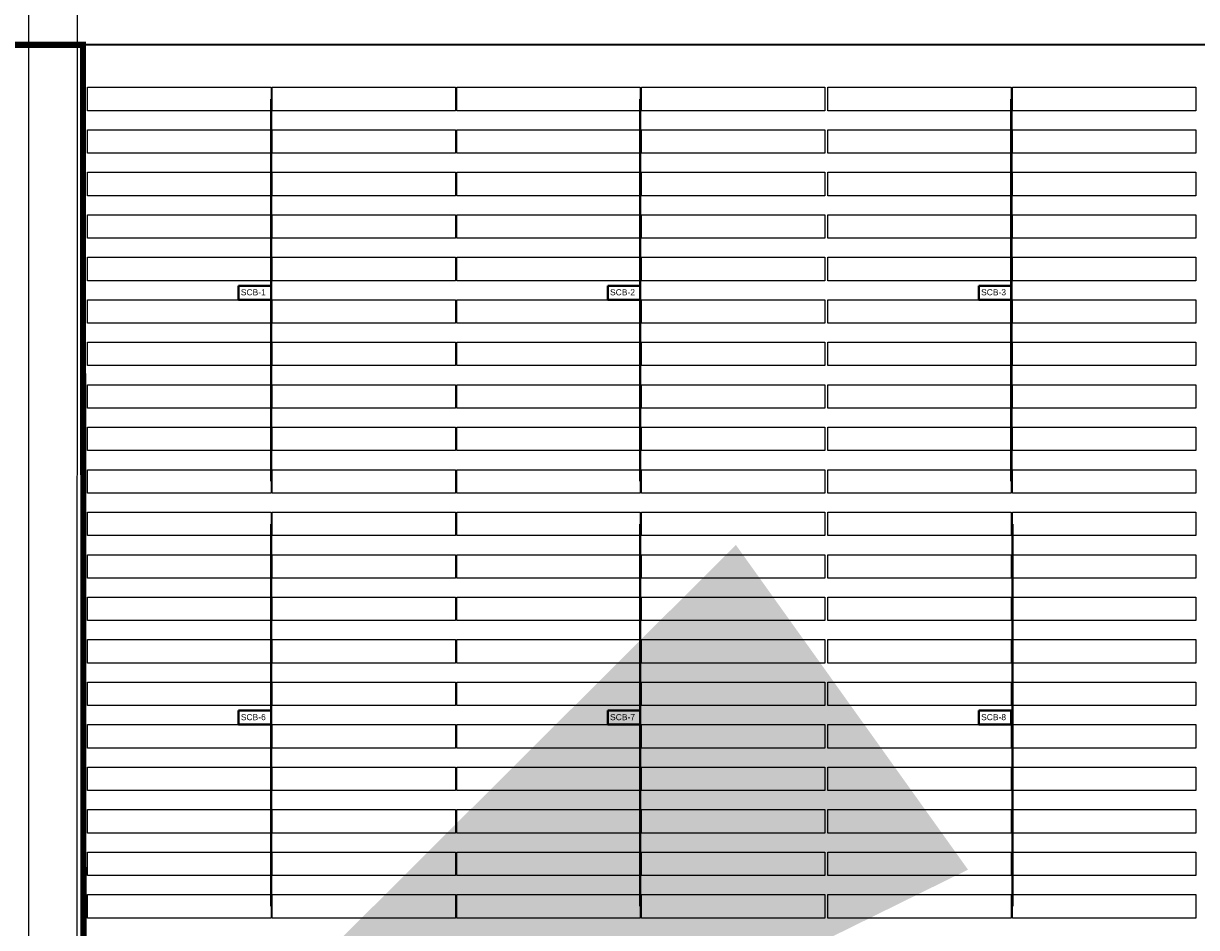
# Model space of a CAD drawing. Header units: inches. Extents: x 727810 to 1461440, y 2714588 to 5435005.
# Tile 131 of 233: x 728947 to 729140, y 2716175 to 2716323. Entities that reach past the tile are written whole.
import ezdxf

# ---------------------------------------------------------------- set-up
doc = ezdxf.new("R2010")
doc.units = ezdxf.units.IN
doc.header["$MEASUREMENT"] = 0
for name, color, linetype in [('Emvee', 3, 'Continuous'), ('Inverter Room', 7, 'Continuous'), ('POLYLINE', 3, 'Continuous'), ('ROAD', 7, 'Continuous'), ('SCB', 7, 'Continuous'), ('tranch', 7, 'Continuous')]:
    doc.layers.add(name, color=color, linetype=linetype)
doc.styles.add('ROMANS', font='ROMANS.shx', dxfattribs={"height": 10})
doc.styles.get("Standard").update_dxf_attribs({"font": 'arial.ttf'})
doc.dimstyles.new('ROMANS$7', dxfattribs={"dimscale": 100, "dimtxt": 2.5, "dimasz": 2, "dimexe": 20, "dimexo": 20, "dimgap": 0.5, "dimtad": 1, "dimdec": 0, "dimrnd": 5, "dimzin": 0, "dimdsep": 46, "dimtxsty": 'ROMANS', "dimcen": 0.09, "dimdle": 20, "dimclrd": 256, "dimclre": 256, "dimclrt": 3, "dimadec": 0, "dimazin": 0, "dimtfac": 20, "dimtdec": 0, "dimtix": 1, "dimtmove": 2, "dimatfit": 3, "dimfxl": 1, "dimtolj": 1, "dimtzin": 0, "dimarcsym": 0})

# ---------------------------------------------------------------- blocks, each defined once
blk = doc.blocks.new('245')
at = {"layer": 'SCB', "lineweight": 40}
for points in [[(727940.22, 2716280.28), (727945.56, 2716280.28), (727945.56, 2716277.98)], [(727945.56, 2716277.98), (727940.22, 2716277.98), (727940.22, 2716280.28)]]:
    blk.add_lwpolyline(points, dxfattribs=at)

msp = doc.modelspace()

# ---------------------------------------------------------------- linework, layer by layer
at = {"layer": 'Emvee', "color": 3}
for points in [[(728957.26993, 2716312.97565), (728987.48993, 2716312.97565), (728987.48993, 2716309.11565), (728957.26993, 2716309.11565), (728957.26993, 2716312.97565)], [(728987.68993, 2716312.97565), (729017.90993, 2716312.97565), (729017.90993, 2716309.11565), (728987.68993, 2716309.11565), (728987.68993, 2716312.97565)], [(729018.10993, 2716312.97565), (729048.32993, 2716312.97565), (729048.32993, 2716309.11565), (729018.10993, 2716309.11565), (729018.10993, 2716312.97565)], [(729048.52993, 2716312.97565), (729078.74993, 2716312.97565), (729078.74993, 2716309.11565), (729048.52993, 2716309.11565), (729048.52993, 2716312.97565)], [(729079.24993, 2716312.97565), (729109.46993, 2716312.97565), (729109.46993, 2716309.11565), (729079.24993, 2716309.11565), (729079.24993, 2716312.97565)], [(729109.66993, 2716312.97565), (729139.88993, 2716312.97565), (729139.88993, 2716309.11565), (729109.66993, 2716309.11565), (729109.66993, 2716312.97565)], [(728957.26993, 2716305.97565), (728987.48993, 2716305.97565), (728987.48993, 2716302.11565), (728957.26993, 2716302.11565), (728957.26993, 2716305.97565)], [(728987.68993, 2716305.97565), (729017.90993, 2716305.97565), (729017.90993, 2716302.11565), (728987.68993, 2716302.11565), (728987.68993, 2716305.97565)], [(729018.10993, 2716305.97565), (729048.32993, 2716305.97565), (729048.32993, 2716302.11565), (729018.10993, 2716302.11565), (729018.10993, 2716305.97565)], [(729048.52993, 2716305.97565), (729078.74993, 2716305.97565), (729078.74993, 2716302.11565), (729048.52993, 2716302.11565), (729048.52993, 2716305.97565)], [(729079.24993, 2716305.97565), (729109.46993, 2716305.97565), (729109.46993, 2716302.11565), (729079.24993, 2716302.11565), (729079.24993, 2716305.97565)], [(729109.66993, 2716305.97565), (729139.88993, 2716305.97565), (729139.88993, 2716302.11565), (729109.66993, 2716302.11565), (729109.66993, 2716305.97565)], [(728957.26993, 2716298.97565), (728987.48993, 2716298.97565), (728987.48993, 2716295.11565), (728957.26993, 2716295.11565), (728957.26993, 2716298.97565)], [(728987.68993, 2716298.97565), (729017.90993, 2716298.97565), (729017.90993, 2716295.11565), (728987.68993, 2716295.11565), (728987.68993, 2716298.97565)], [(729018.10993, 2716298.97565), (729048.32993, 2716298.97565), (729048.32993, 2716295.11565), (729018.10993, 2716295.11565), (729018.10993, 2716298.97565)], [(729048.52993, 2716298.97565), (729078.74993, 2716298.97565), (729078.74993, 2716295.11565), (729048.52993, 2716295.11565), (729048.52993, 2716298.97565)], [(729079.24993, 2716298.97565), (729109.46993, 2716298.97565), (729109.46993, 2716295.11565), (729079.24993, 2716295.11565), (729079.24993, 2716298.97565)], [(729109.66993, 2716298.97565), (729139.88993, 2716298.97565), (729139.88993, 2716295.11565), (729109.66993, 2716295.11565), (729109.66993, 2716298.97565)], [(728957.26993, 2716291.97565), (728987.48993, 2716291.97565), (728987.48993, 2716288.11565), (728957.26993, 2716288.11565), (728957.26993, 2716291.97565)], [(728987.68993, 2716291.97565), (729017.90993, 2716291.97565), (729017.90993, 2716288.11565), (728987.68993, 2716288.11565), (728987.68993, 2716291.97565)], [(729018.10993, 2716291.97565), (729048.32993, 2716291.97565), (729048.32993, 2716288.11565), (729018.10993, 2716288.11565), (729018.10993, 2716291.97565)], [(729048.52993, 2716291.97565), (729078.74993, 2716291.97565), (729078.74993, 2716288.11565), (729048.52993, 2716288.11565), (729048.52993, 2716291.97565)], [(729079.24993, 2716291.97565), (729109.46993, 2716291.97565), (729109.46993, 2716288.11565), (729079.24993, 2716288.11565), (729079.24993, 2716291.97565)], [(729109.66993, 2716291.97565), (729139.88993, 2716291.97565), (729139.88993, 2716288.11565), (729109.66993, 2716288.11565), (729109.66993, 2716291.97565)], [(728957.26993, 2716284.97565), (728987.48993, 2716284.97565), (728987.48993, 2716281.11565), (728957.26993, 2716281.11565), (728957.26993, 2716284.97565)], [(728987.68993, 2716284.97565), (729017.90993, 2716284.97565), (729017.90993, 2716281.11565), (728987.68993, 2716281.11565), (728987.68993, 2716284.97565)], [(729018.10993, 2716284.97565), (729048.32993, 2716284.97565), (729048.32993, 2716281.11565), (729018.10993, 2716281.11565), (729018.10993, 2716284.97565)], [(729048.52993, 2716284.97565), (729078.74993, 2716284.97565), (729078.74993, 2716281.11565), (729048.52993, 2716281.11565), (729048.52993, 2716284.97565)], [(729079.24993, 2716284.97565), (729109.46993, 2716284.97565), (729109.46993, 2716281.11565), (729079.24993, 2716281.11565), (729079.24993, 2716284.97565)], [(729109.66993, 2716284.97565), (729139.88993, 2716284.97565), (729139.88993, 2716281.11565), (729109.66993, 2716281.11565), (729109.66993, 2716284.97565)], [(728987.48993, 2716280.27726), (728987.48993, 2716274.11565), (728957.26993, 2716274.11565), (728957.26993, 2716277.97565), (728987.48993, 2716277.97565)], [(729048.32993, 2716280.27726), (729048.32993, 2716274.11565), (729018.10993, 2716274.11565), (729018.10993, 2716277.97565), (729048.32993, 2716277.97565)], [(729109.46993, 2716280.27726), (729109.46993, 2716274.11565), (729079.24993, 2716274.11565), (729079.24993, 2716277.97565), (729109.46993, 2716277.97565)], [(728987.68993, 2716277.97565), (729017.90993, 2716277.97565), (729017.90993, 2716274.11565), (728987.68993, 2716274.11565), (728987.68993, 2716277.97565)], [(729048.52993, 2716277.97565), (729078.74993, 2716277.97565), (729078.74993, 2716274.11565), (729048.52993, 2716274.11565), (729048.52993, 2716277.97565)], [(729109.66993, 2716277.97565), (729139.88993, 2716277.97565), (729139.88993, 2716274.11565), (729109.66993, 2716274.11565), (729109.66993, 2716277.97565)], [(728957.26993, 2716270.97565), (728987.48993, 2716270.97565), (728987.48993, 2716267.11565), (728957.26993, 2716267.11565), (728957.26993, 2716270.97565)], [(728987.68993, 2716270.97565), (729017.90993, 2716270.97565), (729017.90993, 2716267.11565), (728987.68993, 2716267.11565), (728987.68993, 2716270.97565)], [(729018.10993, 2716270.97565), (729048.32993, 2716270.97565), (729048.32993, 2716267.11565), (729018.10993, 2716267.11565), (729018.10993, 2716270.97565)], [(729048.52993, 2716270.97565), (729078.74993, 2716270.97565), (729078.74993, 2716267.11565), (729048.52993, 2716267.11565), (729048.52993, 2716270.97565)], [(729079.24993, 2716270.97565), (729109.46993, 2716270.97565), (729109.46993, 2716267.11565), (729079.24993, 2716267.11565), (729079.24993, 2716270.97565)], [(729109.66993, 2716270.97565), (729139.88993, 2716270.97565), (729139.88993, 2716267.11565), (729109.66993, 2716267.11565), (729109.66993, 2716270.97565)], [(728957.26993, 2716263.97565), (728987.48993, 2716263.97565), (728987.48993, 2716260.11565), (728957.26993, 2716260.11565), (728957.26993, 2716263.97565)], [(728987.68993, 2716263.97565), (729017.90993, 2716263.97565), (729017.90993, 2716260.11565), (728987.68993, 2716260.11565), (728987.68993, 2716263.97565)], [(729018.10993, 2716263.97565), (729048.32993, 2716263.97565), (729048.32993, 2716260.11565), (729018.10993, 2716260.11565), (729018.10993, 2716263.97565)], [(729048.52993, 2716263.97565), (729078.74993, 2716263.97565), (729078.74993, 2716260.11565), (729048.52993, 2716260.11565), (729048.52993, 2716263.97565)], [(729079.24993, 2716263.97565), (729109.46993, 2716263.97565), (729109.46993, 2716260.11565), (729079.24993, 2716260.11565), (729079.24993, 2716263.97565)], [(729109.66993, 2716263.97565), (729139.88993, 2716263.97565), (729139.88993, 2716260.11565), (729109.66993, 2716260.11565), (729109.66993, 2716263.97565)], [(728957.26993, 2716256.97565), (728987.48993, 2716256.97565), (728987.48993, 2716253.11565), (728957.26993, 2716253.11565), (728957.26993, 2716256.97565)], [(728987.68993, 2716256.97565), (729017.90993, 2716256.97565), (729017.90993, 2716253.11565), (728987.68993, 2716253.11565), (728987.68993, 2716256.97565)], [(729018.10993, 2716256.97565), (729048.32993, 2716256.97565), (729048.32993, 2716253.11565), (729018.10993, 2716253.11565), (729018.10993, 2716256.97565)], [(729048.52993, 2716256.97565), (729078.74993, 2716256.97565), (729078.74993, 2716253.11565), (729048.52993, 2716253.11565), (729048.52993, 2716256.97565)], [(729079.24993, 2716256.97565), (729109.46993, 2716256.97565), (729109.46993, 2716253.11565), (729079.24993, 2716253.11565), (729079.24993, 2716256.97565)], [(729109.66993, 2716256.97565), (729139.88993, 2716256.97565), (729139.88993, 2716253.11565), (729109.66993, 2716253.11565), (729109.66993, 2716256.97565)], [(728957.26993, 2716249.97565), (728987.48993, 2716249.97565), (728987.48993, 2716246.11565), (728957.26993, 2716246.11565), (728957.26993, 2716249.97565)], [(728987.68993, 2716249.97565), (729017.90993, 2716249.97565), (729017.90993, 2716246.11565), (728987.68993, 2716246.11565), (728987.68993, 2716249.97565)], [(729018.10993, 2716249.97565), (729048.32993, 2716249.97565), (729048.32993, 2716246.11565), (729018.10993, 2716246.11565), (729018.10993, 2716249.97565)], [(729048.52993, 2716249.97565), (729078.74993, 2716249.97565), (729078.74993, 2716246.11565), (729048.52993, 2716246.11565), (729048.52993, 2716249.97565)], [(729079.24993, 2716249.97565), (729109.46993, 2716249.97565), (729109.46993, 2716246.11565), (729079.24993, 2716246.11565), (729079.24993, 2716249.97565)], [(729109.66993, 2716249.97565), (729139.88993, 2716249.97565), (729139.88993, 2716246.11565), (729109.66993, 2716246.11565), (729109.66993, 2716249.97565)], [(728957.26993, 2716242.97565), (728987.48993, 2716242.97565), (728987.48993, 2716239.11565), (728957.26993, 2716239.11565), (728957.26993, 2716242.97565)], [(728987.68993, 2716242.97565), (729017.90993, 2716242.97565), (729017.90993, 2716239.11565), (728987.68993, 2716239.11565), (728987.68993, 2716242.97565)], [(729018.10993, 2716242.97565), (729048.32993, 2716242.97565), (729048.32993, 2716239.11565), (729018.10993, 2716239.11565), (729018.10993, 2716242.97565)], [(729048.52993, 2716242.97565), (729078.74993, 2716242.97565), (729078.74993, 2716239.11565), (729048.52993, 2716239.11565), (729048.52993, 2716242.97565)], [(729079.24993, 2716242.97565), (729109.46993, 2716242.97565), (729109.46993, 2716239.11565), (729079.24993, 2716239.11565), (729079.24993, 2716242.97565)], [(729109.66993, 2716242.97565), (729139.88993, 2716242.97565), (729139.88993, 2716239.11565), (729109.66993, 2716239.11565), (729109.66993, 2716242.97565)], [(728957.26993, 2716235.97565), (728987.48993, 2716235.97565), (728987.48993, 2716232.11565), (728957.26993, 2716232.11565), (728957.26993, 2716235.97565)], [(728987.68993, 2716235.97565), (729017.90993, 2716235.97565), (729017.90993, 2716232.11565), (728987.68993, 2716232.11565), (728987.68993, 2716235.97565)], [(729018.10993, 2716235.97565), (729048.32993, 2716235.97565), (729048.32993, 2716232.11565), (729018.10993, 2716232.11565), (729018.10993, 2716235.97565)], [(729048.52993, 2716235.97565), (729078.74993, 2716235.97565), (729078.74993, 2716232.11565), (729048.52993, 2716232.11565), (729048.52993, 2716235.97565)], [(729079.24993, 2716235.97565), (729109.46993, 2716235.97565), (729109.46993, 2716232.11565), (729079.24993, 2716232.11565), (729079.24993, 2716235.97565)], [(729109.66993, 2716235.97565), (729139.88993, 2716235.97565), (729139.88993, 2716232.11565), (729109.66993, 2716232.11565), (729109.66993, 2716235.97565)], [(728957.26993, 2716228.97565), (728987.48993, 2716228.97565), (728987.48993, 2716225.11565), (728957.26993, 2716225.11565), (728957.26993, 2716228.97565)], [(728987.68993, 2716228.97565), (729017.90993, 2716228.97565), (729017.90993, 2716225.11565), (728987.68993, 2716225.11565), (728987.68993, 2716228.97565)], [(729018.10993, 2716228.97565), (729048.32993, 2716228.97565), (729048.32993, 2716225.11565), (729018.10993, 2716225.11565), (729018.10993, 2716228.97565)], [(729048.52993, 2716228.97565), (729078.74993, 2716228.97565), (729078.74993, 2716225.11565), (729048.52993, 2716225.11565), (729048.52993, 2716228.97565)], [(729079.24993, 2716228.97565), (729109.46993, 2716228.97565), (729109.46993, 2716225.11565), (729079.24993, 2716225.11565), (729079.24993, 2716228.97565)], [(729109.66993, 2716228.97565), (729139.88993, 2716228.97565), (729139.88993, 2716225.11565), (729109.66993, 2716225.11565), (729109.66993, 2716228.97565)], [(728957.26993, 2716221.97565), (728987.48993, 2716221.97565), (728987.48993, 2716218.11565), (728957.26993, 2716218.11565), (728957.26993, 2716221.97565)], [(728987.68993, 2716221.97565), (729017.90993, 2716221.97565), (729017.90993, 2716218.11565), (728987.68993, 2716218.11565), (728987.68993, 2716221.97565)], [(729018.10993, 2716221.97565), (729048.32993, 2716221.97565), (729048.32993, 2716218.11565), (729018.10993, 2716218.11565), (729018.10993, 2716221.97565)], [(729048.52993, 2716221.97565), (729078.74993, 2716221.97565), (729078.74993, 2716218.11565), (729048.52993, 2716218.11565), (729048.52993, 2716221.97565)], [(729079.24993, 2716221.97565), (729109.46993, 2716221.97565), (729109.46993, 2716218.11565), (729079.24993, 2716218.11565), (729079.24993, 2716221.97565)], [(729109.66993, 2716221.97565), (729139.88993, 2716221.97565), (729139.88993, 2716218.11565), (729109.66993, 2716218.11565), (729109.66993, 2716221.97565)], [(728957.26993, 2716214.97565), (728987.48993, 2716214.97565), (728987.48993, 2716211.11565), (728957.26993, 2716211.11565), (728957.26993, 2716214.97565)], [(728987.68993, 2716214.97565), (729017.90993, 2716214.97565), (729017.90993, 2716211.11565), (728987.68993, 2716211.11565), (728987.68993, 2716214.97565)], [(729018.10993, 2716214.97565), (729048.32993, 2716214.97565), (729048.32993, 2716211.11565), (729018.10993, 2716211.11565), (729018.10993, 2716214.97565)], [(729048.52993, 2716214.97565), (729078.74993, 2716214.97565), (729078.74993, 2716211.11565), (729048.52993, 2716211.11565), (729048.52993, 2716214.97565)], [(729079.24993, 2716214.97565), (729109.46993, 2716214.97565), (729109.46993, 2716211.11565), (729079.24993, 2716211.11565), (729079.24993, 2716214.97565)], [(729109.66993, 2716214.97565), (729139.88993, 2716214.97565), (729139.88993, 2716211.11565), (729109.66993, 2716211.11565), (729109.66993, 2716214.97565)], [(728987.48993, 2716210.27726), (728987.48993, 2716204.11565), (728957.26993, 2716204.11565), (728957.26993, 2716207.97565), (728987.48993, 2716207.97565)], [(729048.32993, 2716210.27726), (729048.32993, 2716204.11565), (729018.10993, 2716204.11565), (729018.10993, 2716207.97565), (729048.32993, 2716207.97565)], [(729109.46993, 2716210.27726), (729109.46993, 2716204.11565), (729079.24993, 2716204.11565), (729079.24993, 2716207.97565), (729109.46993, 2716207.97565)], [(728987.68993, 2716207.97565), (729017.90993, 2716207.97565), (729017.90993, 2716204.11565), (728987.68993, 2716204.11565), (728987.68993, 2716207.97565)], [(729048.52993, 2716207.97565), (729078.74993, 2716207.97565), (729078.74993, 2716204.11565), (729048.52993, 2716204.11565), (729048.52993, 2716207.97565)], [(729109.66993, 2716207.97565), (729139.88993, 2716207.97565), (729139.88993, 2716204.11565), (729109.66993, 2716204.11565), (729109.66993, 2716207.97565)], [(728957.26993, 2716200.97565), (728987.48993, 2716200.97565), (728987.48993, 2716197.11565), (728957.26993, 2716197.11565), (728957.26993, 2716200.97565)], [(728987.68993, 2716200.97565), (729017.90993, 2716200.97565), (729017.90993, 2716197.11565), (728987.68993, 2716197.11565), (728987.68993, 2716200.97565)], [(729018.10993, 2716200.97565), (729048.32993, 2716200.97565), (729048.32993, 2716197.11565), (729018.10993, 2716197.11565), (729018.10993, 2716200.97565)], [(729048.52993, 2716200.97565), (729078.74993, 2716200.97565), (729078.74993, 2716197.11565), (729048.52993, 2716197.11565), (729048.52993, 2716200.97565)], [(729079.24993, 2716200.97565), (729109.46993, 2716200.97565), (729109.46993, 2716197.11565), (729079.24993, 2716197.11565), (729079.24993, 2716200.97565)], [(729109.66993, 2716200.97565), (729139.88993, 2716200.97565), (729139.88993, 2716197.11565), (729109.66993, 2716197.11565), (729109.66993, 2716200.97565)], [(728957.26993, 2716193.97565), (728987.48993, 2716193.97565), (728987.48993, 2716190.11565), (728957.26993, 2716190.11565), (728957.26993, 2716193.97565)], [(728987.68993, 2716193.97565), (729017.90993, 2716193.97565), (729017.90993, 2716190.11565), (728987.68993, 2716190.11565), (728987.68993, 2716193.97565)], [(729018.10993, 2716193.97565), (729048.32993, 2716193.97565), (729048.32993, 2716190.11565), (729018.10993, 2716190.11565), (729018.10993, 2716193.97565)], [(729048.52993, 2716193.97565), (729078.74993, 2716193.97565), (729078.74993, 2716190.11565), (729048.52993, 2716190.11565), (729048.52993, 2716193.97565)], [(729079.24993, 2716193.97565), (729109.46993, 2716193.97565), (729109.46993, 2716190.11565), (729079.24993, 2716190.11565), (729079.24993, 2716193.97565)], [(729109.66993, 2716193.97565), (729139.88993, 2716193.97565), (729139.88993, 2716190.11565), (729109.66993, 2716190.11565), (729109.66993, 2716193.97565)], [(728957.26993, 2716186.97565), (728987.48993, 2716186.97565), (728987.48993, 2716183.11565), (728957.26993, 2716183.11565), (728957.26993, 2716186.97565)], [(728987.68993, 2716186.97565), (729017.90993, 2716186.97565), (729017.90993, 2716183.11565), (728987.68993, 2716183.11565), (728987.68993, 2716186.97565)], [(729018.10993, 2716186.97565), (729048.32993, 2716186.97565), (729048.32993, 2716183.11565), (729018.10993, 2716183.11565), (729018.10993, 2716186.97565)], [(729048.52993, 2716186.97565), (729078.74993, 2716186.97565), (729078.74993, 2716183.11565), (729048.52993, 2716183.11565), (729048.52993, 2716186.97565)], [(729079.24993, 2716186.97565), (729109.46993, 2716186.97565), (729109.46993, 2716183.11565), (729079.24993, 2716183.11565), (729079.24993, 2716186.97565)], [(729109.66993, 2716186.97565), (729139.88993, 2716186.97565), (729139.88993, 2716183.11565), (729109.66993, 2716183.11565), (729109.66993, 2716186.97565)], [(728957.26993, 2716179.97565), (728987.48993, 2716179.97565), (728987.48993, 2716176.11565), (728957.26993, 2716176.11565), (728957.26993, 2716179.97565)], [(728987.68993, 2716179.97565), (729017.90993, 2716179.97565), (729017.90993, 2716176.11565), (728987.68993, 2716176.11565), (728987.68993, 2716179.97565)], [(729018.10993, 2716179.97565), (729048.32993, 2716179.97565), (729048.32993, 2716176.11565), (729018.10993, 2716176.11565), (729018.10993, 2716179.97565)], [(729048.52993, 2716179.97565), (729078.74993, 2716179.97565), (729078.74993, 2716176.11565), (729048.52993, 2716176.11565), (729048.52993, 2716179.97565)], [(729079.24993, 2716179.97565), (729109.46993, 2716179.97565), (729109.46993, 2716176.11565), (729079.24993, 2716176.11565), (729079.24993, 2716179.97565)], [(729109.66993, 2716179.97565), (729139.88993, 2716179.97565), (729139.88993, 2716176.11565), (729109.66993, 2716176.11565), (729109.66993, 2716179.97565)]]:
    msp.add_lwpolyline(points, dxfattribs=at)
at = {"layer": 'POLYLINE', "color": 0, "lineweight": 40, "const_width": 1}
msp.add_lwpolyline([(728641.15483, 2715857.45103), (728956.80067, 2715858.65818), (728956.48916, 2716319.97655), (728641.07786, 2716319.97565), (728641.1654, 2715856.96839)], dxfattribs=at)
at = {"layer": 'POLYLINE', "color": 0, "lineweight": 40}
msp.add_lwpolyline([(728956.80067, 2715858.65818), (729261.83861, 2715860.8799), (729261.73233, 2716244.34627), (729201.05605, 2716244.34627), (729200.87104, 2716320.00589), (728956.48916, 2716319.97655)], dxfattribs=at)
at = {"layer": 'ROAD'}
for p, q in [((728947.52746, 2716337.47249), (728947.43178, 2715823.64843)), ((728955.52718, 2716337.34546), (728955.38331, 2715823.65146))]:
    msp.add_line(p, q, dxfattribs=at)
at = {"layer": 'tranch', "const_width": 0.4}
for points in [[(728987.48993, 2716279.12645), (728987.48993, 2716311.04565)], [(729048.32993, 2716279.12645), (729048.32993, 2716311.04565)], [(729109.46993, 2716279.12645), (729109.46993, 2716311.04565)], [(728987.48993, 2716279.12645), (728987.48993, 2716248.04565)], [(729048.32993, 2716279.12645), (729048.32993, 2716248.04565)], [(729109.46993, 2716279.12645), (729109.46993, 2716248.04565)], [(728987.48993, 2716209.12645), (728987.48993, 2716241.04565)], [(729048.32993, 2716209.12645), (729048.32993, 2716241.04565)], [(729109.65294, 2716209.12645), (729109.65294, 2716241.04565)], [(728987.48993, 2716209.12645), (728987.48993, 2716178.04565)], [(729048.32993, 2716209.12645), (729048.32993, 2716178.04565)], [(729109.65294, 2716209.12645), (729109.65294, 2716178.04565)]]:
    msp.add_lwpolyline(points, dxfattribs=at)

# ---------------------------------------------------------------- block references
at = {"layer": 'SCB', "color": 1, "lineweight": 40}
for p in [(1041.93082, 0), (1041.93082, 0), (1102.77082, 0), (1102.77082, 0), (1163.91082, 0), (1163.91082, 0), (1041.93082, -70), (1041.93082, -70), (1102.77082, -70), (1102.77082, -70), (1163.91082, -70), (1163.91082, -70)]:
    msp.add_blockref('245', p, dxfattribs=at)

# ---------------------------------------------------------------- texts
at = {"layer": 'SCB', "color": 7, "lineweight": 40, "char_height": 1, "attachment_point": 1}
for s, insert in [('SCB-1', (728982.50831, 2716279.70676)), ('SCB-1', (728982.50831, 2716279.70676)), ('SCB-2', (729043.34831, 2716279.70676)), ('SCB-2', (729043.34831, 2716279.70676)), ('SCB-3', (729104.48831, 2716279.70676)), ('SCB-3', (729104.48831, 2716279.70676)), ('SCB-6', (728982.50831, 2716209.70676)), ('SCB-6', (728982.50831, 2716209.70676)), ('SCB-7', (729043.34831, 2716209.70676)), ('SCB-7', (729043.34831, 2716209.70676)), ('SCB-8', (729104.48831, 2716209.70676)), ('SCB-8', (729104.48831, 2716209.70676))]:
    msp.add_mtext_dynamic_manual_height_columns(s, width=10.9628712, gutter_width=20.36957, heights=[0], dxfattribs=dict(at, insert=insert))

# ---------------------------------------------------------------- leaders
at = {"layer": 'Inverter Room', "ltscale": 0.5}
msp.add_leader([(728920.51815, 2716094.50821, 0.444), (728920.99747, 2716094.8509, 0.444), (728921.20138, 2716094.8509, 0.444)], dimstyle='ROMANS$7', override={"dimtxt": 150, "dimgap": 0.5, "dimtad": 0, "dimtfill": 1, "dimarcsym": 1}, dxfattribs=at)

doc.saveas('drawing.dxf')
